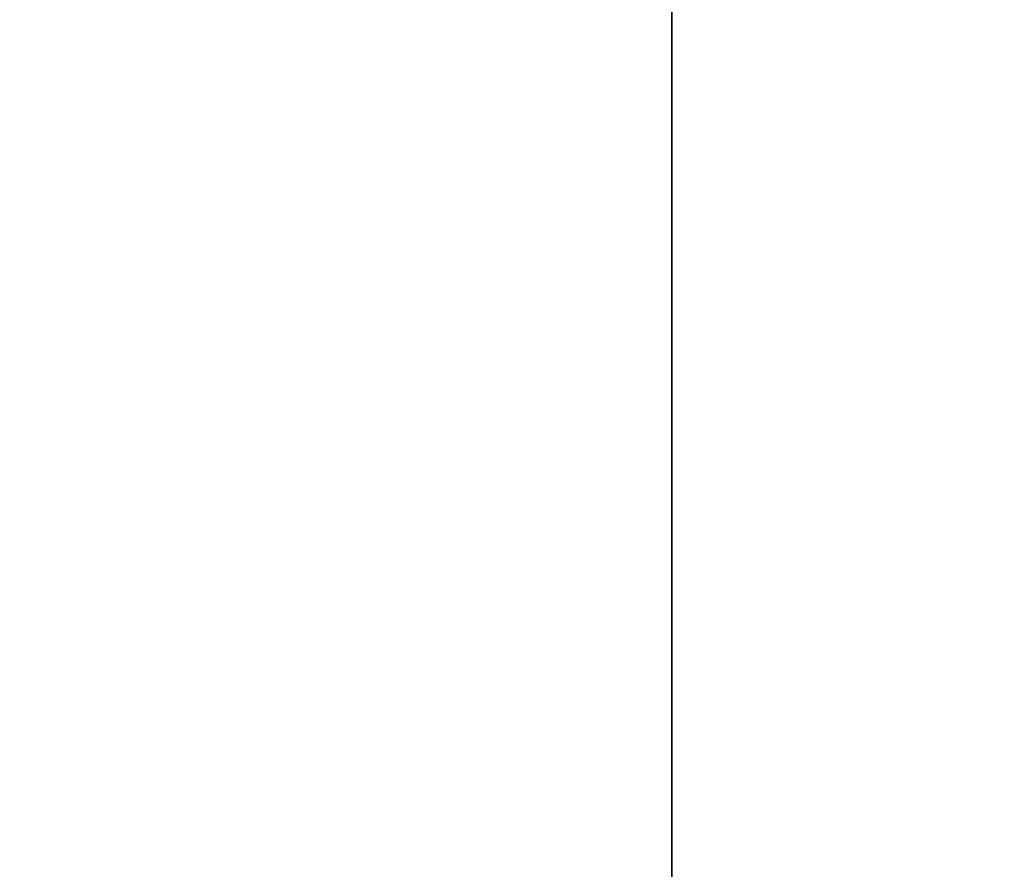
# Model space of a CAD drawing. Header units: millimetres. Extents: x -603 to 3703, y -115 to 249.
# Tile 8 of 256: x -480 to -439, y 2 to 37. Entities that reach past the tile are written whole.
import ezdxf

# ---------------------------------------------------------------- set-up
doc = ezdxf.new("R2010")
doc.units = ezdxf.units.MM
doc.layers.add('151', color=7, linetype='Continuous', true_color=0xffffff)

# ---------------------------------------------------------------- blocks, each defined once
blk = doc.blocks.new('UG_SURFACE_001')
at = {"layer": '151', "color": 252, "linetype": 'Continuous', "lineweight": 35}
for points in [[(-603, -13.3, -7.75), (-603, 230.4, -7.75), (-453, 230.4, -7.75), (-453, -13.3, -7.75)], [(603, -13.3, 2212.25), (603, 230.4, 2212.25), (-603, 230.4, 2212.25), (-603, -13.3, 2212.25)], [(-453, -13.3, -7.75), (-453, 230.4, -7.75), (-453, 230.4, 2062.25), (-453, -13.3, 2062.25)], [(-453, -13.3, 2062.25), (-453, 230.4, 2062.25), (453, 230.4, 2062.25), (453, -13.3, 2062.25)]]:
    blk.add_3dface(points, dxfattribs=at)

msp = doc.modelspace()

# ---------------------------------------------------------------- linework, layer by layer
at = {"layer": '151', "color": 252, "linetype": 'Continuous', "lineweight": -3, "true_color": 0x939598}
for p, q in [((-453, -13.3, 2062.25), (-453, 230.4, 2062.25)), ((-453, 230.4, -7.75), (-453, -13.3, -7.75))]:
    msp.add_line(p, q, dxfattribs=at)

# ---------------------------------------------------------------- block references
msp.add_blockref('UG_SURFACE_001', (0, 0), dxfattribs=at)

doc.saveas('drawing.dxf')
